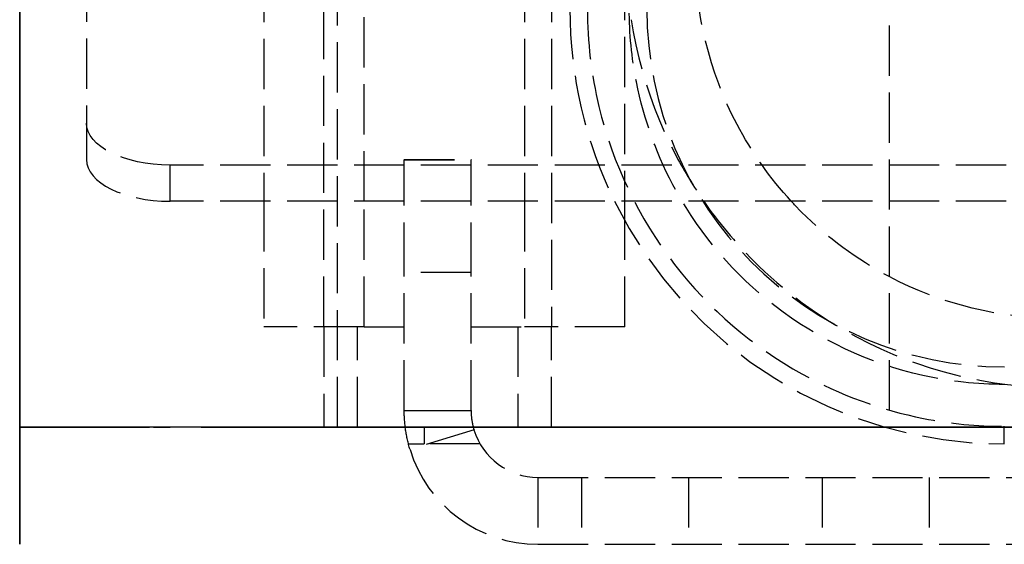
# Model space of a CAD drawing. Header units: millimetres. Extents: x 0 to 388, y -3 to 488.
# Tile 1 of 14: x 0 to 29, y -3 to 12. Entities that reach past the tile are written whole.
import ezdxf

# ---------------------------------------------------------------- set-up
doc = ezdxf.new("R2010")
doc.units = ezdxf.units.MM
doc.header["$LTSCALE"] = 10
doc.linetypes.add('ALLCAD_Strich', pattern=[0.2, 0.15, -0.05])
for name, color, linetype in [('BESCH_KONT_sich_schn_ansi_2d', 40, 'Continuous'), ('BESCH_KONT_sich_schn_grun_2d', 10, 'Continuous'), ('BESCH_KONT_sich_schn_seit_2d', 160, 'Continuous')]:
    doc.layers.add(name, color=color, linetype=linetype)

msp = doc.modelspace()

# ---------------------------------------------------------------- linework, layer by layer
at = {"layer": 'BESCH_KONT_sich_schn_ansi_2d', "linetype": 'ALLCAD_Strich'}
for p, q in [((0, 0, 393), (0, 0, 391.5)), ((0, 0, 391.5), (1.25, 0, 391.5)), ((0, 0, 378.5), (0, 0, 391.5)), ((1.25, 0, 378.5), (0, 0, 378.5)), ((0, 0, 377), (0, 0, 378.5)), ((0, 0, 377), (1.25, 0, 377)), ((0, 0, 393), (0, 0, 395.5)), ((0, 0, 399.5), (0, 0, 395.5)), ((1.25, 0, 399.5), (0, 0, 399.5)), ((1.25, 0, 395.5), (0, 0, 395.5)), ((0, 0, 393), (1.25, 0, 393)), ((0, 0, 385), (1.25, 0, 385)), ((0, 0, 381.788), (1.25, 0, 381.788)), ((1.25, 0, 380.354), (0, 0, 380.354)), ((0, 0, 378.066), (1.25, 0, 378.066)), ((1.25, 0, 388), (0, 0, 388)), ((1.25, 0, 391.5), (1.25, 0, 393)), ((1.25, 0, 378.5), (1.25, 0, 391.5)), ((1.25, 0, 378.5), (1.25, 0, 377)), ((1.25, 0, 395.5), (1.25, 0, 399.5)), ((1.25, 0, 395.5), (1.25, 0, 393)), ((2, 0, 419.803), (2, 0, 405.031)), ((2, 0, 420.428), (2, 0, 419.803)), ((2.5, 0, 402), (2.5, 0, 400.75)), ((5, 0, 400.75), (2.5, 0, 400.75)), ((5, 0, 402), (2.5, 0, 402)), ((379.5, 0, 422.75), (4.5, 0, 422.75)), ((4.5, 0, 421.968), (4.5, 0, 422.593)), ((379.5, 0, 421.968), (4.5, 0, 421.968)), ((379.5, 0, 422.593), (4.5, 0, 422.593)), ((6, 0, 402.866), (4.5, 0, 402.866)), ((6, 0, 404.25), (4.5, 0, 404.25)), ((6, 0, 403.491), (4.5, 0, 403.491)), ((4.5, 0, 403.491), (4.5, 0, 402.866)), ((7, 0, 402), (5, 0, 402)), ((5, 0, 400.75), (5, 0, 402)), ((7, 0, 400.75), (5, 0, 400.75)), ((5.426, 0, 149.253), (5.439, 0, 149.253)), ((5.734, 0, 150.232), (5.426, 0, 150.232)), ((5.426, 0, 150.435), (5.734, 0, 150.435)), ((7.3, 0, 149.456), (5.426, 0, 149.456)), ((5.439, 0, 149.253), (7.3, 0, 149.253)), ((7.3, 0, 150.232), (5.734, 0, 150.232)), ((5.734, 0, 150.435), (7.3, 0, 150.435)), ((7.3, 0, 147.295), (5.747, 0, 147.295)), ((5.747, 0, 147.498), (7.3, 0, 147.498)), ((5.747, 0, 148.845), (7.3, 0, 148.845)), ((7.3, 0, 149.824), (5.747, 0, 149.824)), ((5.747, 0, 152.19), (7.3, 0, 152.19)), ((7.3, 0, 149.864), (5.747, 0, 149.864)), ((5.747, 0, 150.843), (7.3, 0, 150.843)), ((7.3, 0, 152.393), (5.747, 0, 152.393)), ((6, 0, 402.866), (6, 0, 403.491)), ((6.666, 0, 145.095), (6.666, 0, 154.593)), ((7, 0, 402), (377, 0, 402)), ((7, 0, 402), (7, 0, 400.75)), ((377, 0, 400.75), (7, 0, 400.75)), ((7, 0), (29.609, 0)), ((7, 0), (7, 0, 36)), ((7, 0, 36), (9.5, 0, 36)), ((7, 0, 402.625), (7, 0, 403.25)), ((7, 0, 403.25), (377, 0, 403.25)), ((7, 0, 402.625), (7, 0, 402)), ((377, 0, 402.625), (7, 0, 402.625)), ((7.1, 0, 144.844), (7.1, 0, 154.844)), ((7.1, 0, 154.844), (7.3, 0, 154.844)), ((7.1, 0, 144.844), (7.3, 0, 144.844)), ((9.1, 0, 112.844), (7.3, 0, 112.844)), ((7.3, 0, 175.844), (7.3, 0, 112.844)), ((18.1, 0, 175.844), (7.3, 0, 175.844)), ((7.641, 0, 51.598), (7.654, 0, 53.151)), ((7.75, 0, 64.094), (7.654, 0, 53.151)), ((8.141, 0, 51.094), (8.837, 0, 51.094)), ((8.154, 0, 53.164), (8.141, 0, 51.094)), ((8.154, 0, 53.164), (8.25, 0, 64.107)), ((9.1, 0, 53.164), (8.154, 0, 53.164)), ((9.1, 0, 51.612), (8.837, 0, 51.094)), ((9.1, 0, 73.844), (9.1, 0, 49.5)), ((9.1, 0, 49.5), (9.5, 0, 49.5)), ((9.1, 0, 112.844), (9.1, 0, 73.844)), ((9.1, 0, 112.844), (15.9, 0, 112.844)), ((9.1, 0, 73.844), (10.1, 0, 73.844)), ((9.5, 0, 49.5), (9.5, 0, 14)), ((9.5, 0, 14), (26, 0, 14)), ((9.5, 0, 10.935), (9.5, 0, 14)), ((17.935, 0, 2.5), (9.5, 0, 10.935)), ((11.531, 0, 74.844), (10.1, 0, 74.844)), ((10.1, 0, 73.844), (10.1, 0, 74.834)), ((14.9, 0, 73.844), (10.1, 0, 73.844)), ((10.1, 0, 73.844), (10.1, 0, 68.33)), ((10.3, 0, 178.844), (11.5, 0, 178.844)), ((12.1, 0, 69.094), (10.796, 0, 69.094)), ((10.796, 0, 69.094), (10.796, 0, 68.796)), ((11.5, 0, 74.844), (11.5, 0, 348.417)), ((13.5, 0, 178.844), (11.5, 0, 178.844)), ((11.5, 0, 258.494), (13.5, 0, 258.494)), ((11.5, 0, 259.291), (13.5, 0, 259.291)), ((13.5, 0, 343.693), (11.5, 0, 343.693)), ((11.5, 0, 348.417), (12.533, 0, 348.417)), ((11.531, 0, 74.844), (11.531, 0, 69.04)), ((11.627, 0, 69.056), (11.627, 0, 67.494)), ((15.5, 0, 67.494), (11.627, 0, 67.494)), ((11.673, 0, 348.494), (15.5, 0, 348.494)), ((13.768, 0, 69.094), (12.1, 0, 69.094)), ((12.533, 0, 348.417), (13.5, 0, 348.417)), ((13.5, 0, 74.844), (13.564, 0, 74.844)), ((13.5, 0, 178.844), (15.1, 0, 178.844)), ((13.5, 0, 348.417), (13.5, 0, 74.844)), ((14.9, 0, 74.844), (13.564, 0, 74.844)), ((13.564, 0, 69.094), (13.564, 0, 74.844)), ((13.768, 0, 69.094), (14.9, 0, 69.094)), ((13.768, 0, 67.494), (13.768, 0, 69.094)), ((14.9, 0, 73.844), (15.9, 0, 73.844)), ((14.9, 0, 74.834), (14.9, 0, 73.844)), ((15.9, 0, 69.094), (14.9, 0, 69.094)), ((14.9, 0, 69.094), (14.9, 0, 73.844)), ((15.5, 0, 348.494), (15.5, 0, 67.494)), ((32, 0, 67.494), (15.5, 0, 67.494)), ((15.5, 0, 348.494), (32, 0, 348.494)), ((29.513, 0, 69.094), (15.9, 0, 69.094)), ((15.9, 0, 69.094), (15.9, 0, 73.844)), ((15.9, 0, 112.844), (15.9, 0, 73.844)), ((18.1, 0, 112.844), (15.9, 0, 112.844)), ((29.446, 0, 345.094), (16.454, 0, 345.094)), ((16.573, 0, 348.494), (16.454, 0, 345.094)), ((18.13, 0, 393.094), (16.573, 0, 348.494)), ((16.99, 0, 14.003), (16.99, 0, 14.006)), ((16.992, 0, 14.006), (16.992, 0, 14.003)), ((16.993, 0, 14.002), (16.993, 0, 14.002)), ((16.993, 0, 14.008), (16.993, 0, 14.008)), ((16.993, 0, 14), (16.993, 0, 14)), ((16.993, 0, 14.007), (16.993, 0, 14.007)), ((16.994, 0, 14.006), (16.994, 0, 14.003)), ((16.996, 0, 14.003), (16.996, 0, 14.006)), ((16.997, 0, 14.008), (16.997, 0, 14)), ((16.997, 0, 14), (16.999, 0, 14)), ((17.001, 0, 14.008), (16.997, 0, 14.008)), ((16.999, 0, 14.007), (17, 0, 14.007)), ((17, 0, 14.004), (16.999, 0, 14.004)), ((16.999, 0, 14.004), (16.999, 0, 14.007)), ((16.999, 0, 14), (16.999, 0, 14.003)), ((16.999, 0, 14.003), (17.001, 0, 14.003)), ((17.001, 0, 14.006), (17.001, 0, 14.005)), ((17.003, 0, 14.005), (17.003, 0, 14.006)), ((17.004, 0, 14.003), (17.004, 0, 14.006)), ((17.006, 0, 14.006), (17.006, 0, 14.003)), ((17.007, 0, 14.002), (17.007, 0, 14.002)), ((17.007, 0, 14.008), (17.007, 0, 14.008)), ((17.007, 0, 14), (17.007, 0, 14)), ((17.007, 0, 14.007), (17.007, 0, 14.007)), ((17.008, 0, 14.006), (17.008, 0, 14.003)), ((17.01, 0, 14.003), (17.01, 0, 14.006)), ((29.609, 0, 2.5), (17.935, 0, 2.5)), ((18.1, 0, 172.919), (18.1, 0, 175.844)), ((18.1, 0, 112.844), (18.1, 0, 172.919)), ((20, 0, 274.694), (24, 0, 274.694)), ((24, 0, 268.294), (20, 0, 268.294)), ((20, 0, 82.694), (24, 0, 82.694)), ((24, 0, 76.294), (20, 0, 76.294)), ((20, 0, 178.694), (24, 0, 178.694)), ((24, 0, 172.294), (20, 0, 172.294)), ((20, 0, 338.694), (24, 0, 338.694)), ((24, 0, 332.294), (20, 0, 332.294)), ((20.2, 0, 395.023), (61.828, 0, 393.544)), ((26, 0, 14), (26, 0, 18.344)), ((26, 0, 18.344), (353, 0, 18.344))]:
    msp.add_line(p, q, dxfattribs=at)
at = {"layer": 'BESCH_KONT_sich_schn_ansi_2d', "linetype": 'ALLCAD_Strich', "extrusion": (0, -1, 0)}
for centre, radius, start, end in [((2.5, 399.5), 2.5, 90, 180), ((6, 403.25), 1, 360, 90), ((14.75, 64.033), 7, 143.8131, 179.5), ((14.75, 64.033), 7, 142.25, 143.8131), ((10.796, 67.094), 2, 90, 142.25), ((12.1, 66.094), 3, 90, 99.0711), ((16.979, 345.094), 0.525, 180, 270), ((16.993, 14.003), 0.00116, 180, 270), ((16.993, 14.006), 0.00116, 90, 180), ((16.993, 14.003), 0.00271, 270, 0), ((16.993, 14.006), 0.00271, 0, 90), ((17.001, 14.005), 0.00217, 270, 360), ((17.001, 14.006), 0.00217, 0, 90), ((17.007, 14.003), 0.00116, 180, 270), ((17.007, 14.006), 0.00116, 90, 180), ((17.007, 14.003), 0.00271, 270, 0), ((17.007, 14.006), 0.00271, 0, 90)]:
    msp.add_arc(centre, radius, start, end, dxfattribs=at)
at = {"layer": 'BESCH_KONT_sich_schn_ansi_2d', "linetype": 'ALLCAD_Strich', "extrusion": (0, 1, 0)}
for centre, radius, start, end in [((-2.5, 399.5), 1.25, 0, 90), ((-4.5, 420.25), 2.5, 0, 32.014), ((-4.5, 406.75), 2.5, 270, 360), ((-4.5, 420.25), 2.5, 32.014, 90), ((-14.937, 149.844), 9.537, 330.1372, 345.0951), ((-14.937, 149.844), 9.538, 14.9049, 29.8628), ((-7.1, 145.344), 0.5, 270, 330.1372), ((-7.1, 154.344), 0.5, 29.8628, 90), ((-10.3, 175.844), 3, 0, 90), ((-8.141, 51.594), 0.5, 270, 0.5), ((-14.75, 64.05), 6.5, 0.5, 29.6365), ((-10.1, 73.844), 1, 0, 90), ((-14.75, 64.05), 6.5, 29.6365, 37.75), ((-10.796, 67.111), 1.5, 37.75, 73.9462), ((-12.1, 66.094), 3, 48.1897, 79.074), ((-14.9, 73.844), 1, 90, 180), ((-15.1, 175.844), 3, 90, 145.043), ((-20, 271.494), 3.2, 270, 90), ((-20, 79.494), 3.2, 270, 90), ((-20, 175.494), 3.2, 270, 90), ((-20, 335.494), 3.2, 270, 90), ((-16.993, 14.006), 0.00271, 0, 90), ((-16.993, 14.003), 0.00271, 270, 0), ((-16.993, 14.006), 0.00116, 90, 180), ((-16.993, 14.003), 0.00116, 180, 270), ((-17, 14.006), 0.00093, 90, 180), ((-17, 14.005), 0.00093, 180, 270), ((-17.007, 14.006), 0.00271, 0, 90), ((-17.007, 14.003), 0.00271, 270, 0), ((-17.007, 14.006), 0.00116, 90, 180), ((-17.007, 14.003), 0.00116, 180, 270), ((-15.1, 175.844), 3, 145.043, 180), ((-20.129, 393.024), 2, 2, 92.0345), ((-18.231, 345.094), 0.525, 180, 270), ((-24, 271.494), 3.2, 90, 270), ((-24, 79.494), 3.2, 90, 270), ((-24, 175.494), 3.2, 90, 270), ((-24, 335.494), 3.2, 90, 270)]:
    msp.add_arc(centre, radius, start, end, dxfattribs=at)
for centre, major_axis, ratio, start_param, end_param in [((4.5, 0, 405.031), (-2.5, 0), 0.866025, -1.570796, 0), ((4.5, 0, 419.803), (-2.5, 0), 0.866025, 0, 1.570796), ((14.937, 0, 149.742), (-9.524, 0), 0.979009, -0.265596, -0.052521), ((14.937, 0, 150.334), (-9.524, 0), 0.203816, -0.254915, -0.052521), ((14.937, 0, 149.742), (-9.524, 0), 0.979009, 0.052521, 0.074424), ((14.937, 0, 150.334), (-9.524, 0), 0.203816, 0.052521, 0.265596), ((14.937, 0, 149.742), (-9.524, 0), 0.979009, 0.074424, 0.265596), ((14.937, 0, 150.334), (-9.524, 0), 0.203816, -0.265596, -0.254915), ((14.937, 0, 149.334), (-9.204, 0), 0.979009, -0.054351, 0.054351), ((14.937, 0, 152.292), (-9.204, 0), 0.203816, -0.054351, 0.054351), ((6, 0, 402.625), (1, 0), 0.866025, -1.570796, 0), ((9.707, 0, 75.805), (0.196, 0, -0.981), 0.627267, -1.445793, 0), ((10.1, 0, 75.823), (-0.094, 0, -0.996), 0.543747, -1.622211, -0.172325), ((15.293, 0, 75.805), (-0.196, 0, -0.981), 0.627267, 0, 1.445793)]:
    msp.add_ellipse(centre, major_axis=major_axis, ratio=ratio, start_param=start_param, end_param=end_param, dxfattribs=at)
at = {"layer": 'BESCH_KONT_sich_schn_ansi_2d', "linetype": 'ALLCAD_Strich', "extrusion": (0, -1, 0)}
for centre, major_axis, ratio, start_param, end_param in [((4.5, 0, 420.428), (-2.5, 0), 0.866025, -1.570796, 0), ((4.5, 0, 405.656), (-2.5, 0), 0.866025, 0, 1.570796), ((14.937, 0, 149.946), (-9.524, 0), 0.979009, -0.254915, -0.052521), ((14.937, 0, 149.354), (-9.524, 0), 0.203816, -0.265596, -0.052521), ((14.937, 0, 149.946), (-9.524, 0), 0.979009, 0.052521, 0.265596), ((14.937, 0, 149.354), (-9.524, 0), 0.203816, 0.052521, 0.265596), ((14.937, 0, 149.946), (-9.524, 0, 0), 0.979009, -0.265596, -0.254915), ((14.937, 0, 147.396), (-9.204, 0), 0.203816, -0.054351, 0.054351), ((14.937, 0, 150.354), (-9.204, 0), 0.979009, -0.054351, 0.054351), ((6, 0, 402), (1, 0), 0.866025, 0, 1.570796), ((8.154, 0, 53.146), (-0.5, 0, 0.004), 0.034898, -1.570492, 0), ((8.25, 0, 64.09), (-0.5, 0, 0.004), 0.034898, -1.570492, 0), ((9.61, 0, 68.012), (-0.395, 0, 0.306), 0.027601, -1.549429, 0), ((14.9, 0, 75.823), (0.094, 0, -0.996), 0.543747, -1.622211, -0.172325), ((20.129, 0, 393.024), (-1.999, 0, 0.07), 1, -1.570796, 0.000242)]:
    msp.add_ellipse(centre, major_axis=major_axis, ratio=ratio, start_param=start_param, end_param=end_param, dxfattribs=at)
at = {"layer": 'BESCH_KONT_sich_schn_ansi_2d', "linetype": 'ALLCAD_Strich'}
for points, knots in [([(9.1, 0, 73.844), (9.1, 0, 74.061), (9.127, 0, 74.279), (9.246, 0, 74.731), (9.347, 0, 74.963), (9.612, 0, 75.35), (9.765, 0, 75.51), (10.07, 0, 75.708), (10.2, 0, 75.768), (10.342, 0, 75.805)], [-0.00103, -0.00103, -0.00103, -0.00103, 0.1152918, 0.1152918, 0.2487432, 0.2487432, 0.3639066, 0.3639066, 0.4358837, 0.4358837, 0.4358837, 0.4358837]), ([(10.1, 0, 68.33), (9.933, 0, 68.181), (9.787, 0, 68.017), (9.536, 0, 67.666), (9.431, 0, 67.479), (9.179, 0, 66.898), (9.1, 0, 66.482), (9.1, 0, 66.094)], [0, 0, 0, 0, 0.0672402, 0.0672402, 0.1344804, 0.1344804, 0.2689608, 0.2689608, 0.2689608, 0.2689608]), ([(10.1, 0, 74.834), (10.097, 0, 74.834), (10.093, 0, 74.834), (10.026, 0, 74.84), (9.963, 0, 74.836), (9.904, 0, 74.825)], [-1.31867305, -1.31867305, -1.31867305, -1.31867305, -1.31629987, -1.31629987, -1.26980433, -1.26980433, -1.26980433, -1.26980433]), ([(14.9, 0, 74.834), (14.489, 0, 74.814), (14.037, 0, 74.773), (13.044, 0, 74.713), (12.498, 0, 74.701), (11.556, 0, 74.733), (11.156, 0, 74.762), (10.543, 0, 74.807), (10.316, 0, 74.823), (10.1, 0, 74.834)], [-0.5104667, -0.5104667, -0.5104667, -0.5104667, -0.3628384, -0.3628384, -0.2015769, -0.2015769, -0.0775296, -0.0775296, 0, 0, 0, 0]), ([(10.342, 0, 75.805), (10.433, 0, 75.829), (10.53, 0, 75.835), (10.635, 0, 75.824), (10.64, 0, 75.824), (10.645, 0, 75.823)], [1.26980433, 1.26980433, 1.26980433, 1.26980433, 1.31629987, 1.31629987, 1.31867305, 1.31867305, 1.31867305, 1.31867305]), ([(10.645, 0, 75.823), (10.812, 0, 75.803), (10.988, 0, 75.77), (11.461, 0, 75.681), (11.77, 0, 75.622), (12.498, 0, 75.558), (12.921, 0, 75.583), (13.688, 0, 75.702), (14.037, 0, 75.784), (14.355, 0, 75.823)], [0, 0, 0, 0, 0.0775296, 0.0775296, 0.2015769, 0.2015769, 0.3628384, 0.3628384, 0.5104667, 0.5104667, 0.5104667, 0.5104667]), ([(11.673, 0, 348.494), (11.616, 0, 348.494), (11.572, 0, 348.488), (11.514, 0, 348.462), (11.5, 0, 348.443), (11.5, 0, 348.417)], [0, 0, 0, 0, 0.059295, 0.059295, 0.1185657, 0.1185657, 0.1185657, 0.1185657]), ([(13.5, 0, 348.417), (13.5, 0, 348.442), (13.507, 0, 348.462), (13.536, 0, 348.488), (13.558, 0, 348.494), (13.587, 0, 348.494)], [0, 0, 0, 0, 0.03040745, 0.03040745, 0.06047615, 0.06047615, 0.06047615, 0.06047615]), ([(14.355, 0, 75.823), (14.36, 0, 75.824), (14.365, 0, 75.824), (14.47, 0, 75.835), (14.567, 0, 75.829), (14.658, 0, 75.805)], [1.22093562, 1.22093562, 1.22093562, 1.22093562, 1.2233088, 1.2233088, 1.26980433, 1.26980433, 1.26980433, 1.26980433]), ([(14.658, 0, 75.805), (14.767, 0, 75.777), (14.87, 0, 75.734), (15.117, 0, 75.597), (15.249, 0, 75.486), (15.522, 0, 75.183), (15.645, 0, 74.972), (15.845, 0, 74.464), (15.9, 0, 74.153), (15.9, 0, 73.844)], [0, 0, 0, 0, 0.0555369, 0.0555369, 0.1443959, 0.1443959, 0.2712962, 0.2712962, 0.4369137, 0.4369137, 0.4369137, 0.4369137]), ([(15.096, 0, 74.825), (15.037, 0, 74.836), (14.974, 0, 74.84), (14.907, 0, 74.834), (14.903, 0, 74.834), (14.9, 0, 74.834)], [-1.26980433, -1.26980433, -1.26980433, -1.26980433, -1.2233088, -1.2233088, -1.22093563, -1.22093563, -1.22093563, -1.22093563]), ([(16.979, 0, 344.569), (16.979, 0, 344.569), (17.095, 0, 344.569), (17.732, 0, 344.569), (18.509, 0, 344.569), (20.617, 0, 344.569), (21.922, 0, 344.569), (24.528, 0, 344.569), (25.76, 0, 344.569), (27.826, 0, 344.569), (28.636, 0, 344.569), (29.446, 0, 344.569)], [-1.958365, -1.958365, -1.958365, -1.958365, -1.665062, -1.665062, -1.137159, -1.137159, -0.631755, -0.631755, -0.242983, -0.242983, 0, 0, 0, 0]), ([(18.13, 0, 393.094), (18.131, 0, 393.106), (18.654, 0, 393.115), (20.245, 0, 393.122), (21.022, 0, 393.124), (21.936, 0, 393.124), (22.85, 0, 393.124), (23.901, 0, 393.122), (26.907, 0, 393.115), (29.014, 0, 393.106), (31.122, 0, 393.094)], [-1.738243, -1.738243, -1.738243, -1.738243, -1.202906, -1.202906, -0.874813, -0.874813, -0.874813, -0.54672, -0.54672, -0.011383, -0.011383, -0.011383, -0.011383]), ([(31.123, 0, 395.024), (29.972, 0, 395.025), (28.82, 0, 395.025), (26.63, 0, 395.025), (25.592, 0, 395.025), (23.729, 0, 395.025), (22.905, 0, 395.025), (21.551, 0, 395.025), (21.022, 0, 395.025), (20.488, 0, 395.025), (20.353, 0, 395.025), (20.216, 0, 395.025), (20.182, 0, 395.025), (20.143, 0, 395.024), (20.133, 0, 395.024), (20.116, 0, 395.024), (20.111, 0, 395.024), (20.091, 0, 395.024), (20.084, 0, 395.024), (20.056, 0, 395.023), (20.051, 0, 395.023), (20.035, 0, 395.022), (20.023, 0, 395.022), (19.984, 0, 395.019), (19.963, 0, 395.018), (19.873, 0, 395.008), (19.834, 0, 395.007), (19.63, 0, 394.962), (19.548, 0, 394.953), (19.228, 0, 394.813), (19.1, 0, 394.757), (18.82, 0, 394.54), (18.722, 0, 394.455), (18.546, 0, 394.252), (18.473, 0, 394.154), (18.295, 0, 393.85), (18.196, 0, 393.608), (18.141, 0, 393.254), (18.133, 0, 393.174), (18.13, 0, 393.094)], [0.011383, 0.011383, 0.011383, 0.011383, 0.356755, 0.356755, 0.702127, 0.702127, 1.047499, 1.047499, 1.392871, 1.392871, 1.565557, 1.565557, 1.6519, 1.6519, 1.695072, 1.695072, 1.716658, 1.716658, 1.727451, 1.727451, 1.729356, 1.729356, 1.732243, 1.732243, 1.734772, 1.734772, 1.736499, 1.736499, 1.737371, 1.737371, 1.737755, 1.737755, 1.737921, 1.737921, 1.738029, 1.738029, 1.738196, 1.738196, 1.738243, 1.738243, 1.738243, 1.738243]), ([(31.123, 0, 395.023), (29.35, 0, 395.024), (27.573, 0, 395.024), (25.04, 0, 395.025), (24.153, 0, 395.025), (23.384, 0, 395.025), (22.614, 0, 395.025), (21.96, 0, 395.025), (20.624, 0, 395.024), (20.188, 0, 395.024), (20.199, 0, 395.023)], [0.011383, 0.011383, 0.011383, 0.011383, 0.54672, 0.54672, 0.874813, 0.874813, 0.874813, 1.202906, 1.202906, 1.738243, 1.738243, 1.738243, 1.738243]), ([(25.572, 0, 274.281), (25.379, 0, 286.275), (25.235, 0, 298.269), (25.081, 0, 317.662), (25.041, 0, 325.061), (25.019, 0, 332.461)], [245.218333, 245.218333, 245.218333, 245.218333, 281.202105, 281.202105, 303.400231, 303.400231, 303.400231, 303.400231]), ([(33.656, 0, 67.776), (33.626, 0, 68.262), (33.595, 0, 68.749), (32.319, 0, 89.452), (31.207, 0, 109.678), (29.256, 0, 150.05), (28.417, 0, 170.197), (27.014, 0, 210.381), (26.449, 0, 230.42), (25.888, 0, 256.561), (25.77, 0, 262.661), (25.664, 0, 268.761)], [38.538192, 38.538192, 38.538192, 38.538192, 40.000164, 40.000164, 100.766688, 100.766688, 161.256414, 161.256414, 221.394236, 221.394236, 239.696681, 239.696681, 239.696681, 239.696681])]:
    msp.add_open_spline(points, degree=3, knots=knots, dxfattribs=at)
for points in [[(11.531, 0, 69.04), (11.552, 0, 69.044), (11.584, 0, 69.05), (11.627, 0, 69.056)], [(20.2, 0, 395.023), (20.2, 0, 395.023), (20.2, 0, 395.023), (20.199, 0, 395.023)], [(20.199, 0, 395.023), (20.2, 0, 395.023), (20.2, 0, 395.023), (20.2, 0, 395.023)], [(25.006, 0, 338.532), (25.003, 0, 340.719), (25.001, 0, 342.907), (25.001, 0, 345.094)], [(25.019, 0, 332.461), (25.014, 0, 334.484), (25.009, 0, 336.508), (25.006, 0, 338.532)], [(25.664, 0, 268.761), (25.632, 0, 270.601), (25.601, 0, 272.441), (25.572, 0, 274.281)], [(27.487, 0, 345.094), (27.487, 0, 253.176), (30.284, 0, 161.257), (35.879, 0, 69.339)]]:
    msp.add_open_spline(points, degree=3, dxfattribs=at)
at = {"layer": 'BESCH_KONT_sich_schn_grun_2d', "linetype": 'ALLCAD_Strich'}
for p, q in [((9.5, 0), (9.5, 488)), ((26, 488), (26, 0)), ((7.3, 39.6), (7.3, 6.75)), ((9.1, 3), (9.1, 39.6)), ((10.3, 6.75), (10.3, 39.6)), ((15.1, 39.6), (15.1, 6.75)), ((15.9, 39.6), (15.9, 3)), ((18.1, 6.161), (18.1, 39.6)), ((2, 17.611), (2, 9.083)), ((2, 9.083), (2, 8)), ((11.5, 8), (13.5, 8)), ((11.5, 8), (11.5, 7.984)), ((11.5, 6.75), (11.5, 7.984)), ((11.5, 7.984), (13.5, 7.984)), ((13.5, 8), (13.5, 7.984)), ((13.5, 6.75), (13.5, 7.984)), ((4.5, 6.75), (4.5, 7.833)), ((379.5, 7.833), (4.5, 7.833)), ((379.5, 6.75), (4.5, 6.75)), ((7.3, 6.75), (7.3, 3)), ((10.3, 3), (10.3, 6.75)), ((11.5, 4.619), (11.5, 6.75)), ((13.5, 4.619), (13.5, 6.75)), ((15.1, 6.75), (15.1, 3)), ((18.1, 3), (18.1, 6.161)), ((11.5, 0.5), (11.5, 4.619)), ((13.5, 4.619), (11.5, 4.619)), ((13.5, 0.5), (13.5, 4.619)), ((10.3, 3), (7.3, 3)), ((9.1, 3), (9.1, 0)), ((10.1, 0), (10.1, 3)), ((10.3, 3), (11.5, 3)), ((13.5, 3), (15.1, 3)), ((14.9, 3), (14.9, 0)), ((18.1, 3), (15.1, 3)), ((15.9, 0), (15.9, 3)), ((11.5, 0.5), (12.533, 0.5)), ((12.533, 0.5), (13.5, 0.5)), ((29.446, -0.5), (29.446, 0.025)), ((10.1, 0), (9.1, 0)), ((11.531, 0), (10.1, 0)), ((12.1, 0), (11.531, 0)), ((13.587, -0.082), (11.673, -0.665)), ((12.1, 0), (13.564, 0)), ((12.1, 0), (12.1, -0.5)), ((14.9, 0), (13.564, 0)), ((15.9, 0), (14.9, 0)), ((25.875, 0), (15.9, 0)), ((16.99, 0), (16.99, -0.005)), ((16.993, -0.005), (16.99, -0.005)), ((16.992, 0), (16.992, -0.005)), ((16.993, 0), (16.993, -0.005)), ((16.993, 0), (16.993, -0.005)), ((16.993, 0), (16.993, -0.005)), ((16.993, 0), (16.993, -0.005)), ((16.993, -0.005), (16.993, -0.005)), ((16.993, -0.005), (16.996, -0.005)), ((16.994, 0), (16.994, -0.005)), ((16.996, 0), (16.996, -0.005)), ((16.997, 0), (16.997, -0.005)), ((17.001, -0.005), (16.997, -0.005)), ((16.999, -0.005), (16.999, 0)), ((16.999, 0), (16.999, -0.005)), ((17, 0), (17, -0.005)), ((17.001, 0), (17.001, -0.005)), ((17.001, 0), (17.001, -0.005)), ((17.001, -0.005), (17.003, -0.005)), ((17.003, 0), (17.003, -0.005)), ((17.004, 0), (17.004, -0.005)), ((17.007, -0.005), (17.004, -0.005)), ((17.006, 0), (17.006, -0.005)), ((17.007, 0), (17.007, -0.005)), ((17.007, 0), (17.007, -0.005)), ((17.007, 0), (17.007, -0.005)), ((17.007, 0), (17.007, -0.005)), ((17.007, -0.005), (17.007, -0.005)), ((17.007, -0.005), (17.01, -0.005)), ((17.008, 0), (17.008, -0.005)), ((17.01, 0), (17.01, -0.005)), ((29.513, 0), (25.875, 0)), ((11.627, -0.5), (12.1, -0.5)), ((13.768, -0.5), (12.1, -0.5)), ((15.5, -1.5), (15.5, -3.5)), ((15.5, -1.5), (32, -1.5)), ((16.8, -1.5), (16.8, -3.5)), ((20, -1.5), (20, -3.5)), ((24, -1.5), (24, -3.5)), ((27.2, -1.5), (27.2, -3.5)), ((15.5, -3.5), (32, -3.5))]:
    msp.add_line(p, q, dxfattribs=at)
for radius in [2, 4]:
    msp.add_arc((15.5, 0.5), radius, 196.9303, 270, dxfattribs=at)
for centre, major_axis, ratio, start_param, end_param in [((29.462, 12.508), (-9.204, -9.204), 0.998783, -0.784789, -0.327457), ((29.462, 12.508), (-7.575, -7.575), 0.998783, -0.784789, 0.784789), ((4.5, 8), (-2.5, 0), 0.5, 0, 1.570796), ((29.462, 12.508), (-9.204, -9.204), 0.998783, -0.327457, 0.784789)]:
    msp.add_ellipse(centre, major_axis=major_axis, ratio=ratio, start_param=start_param, end_param=end_param, dxfattribs=at)
at = {"layer": 'BESCH_KONT_sich_schn_grun_2d', "linetype": 'ALLCAD_Strich', "extrusion": (0, 0, -1)}
msp.add_ellipse((4.5, 9.083), major_axis=(-2.5, 0), ratio=0.5, start_param=-1.570796, end_param=0, dxfattribs=at)
at = {"layer": 'BESCH_KONT_sich_schn_grun_2d', "linetype": 'ALLCAD_Strich'}
for points, knots in [([(18.13, 14.168), (18.131, 12.06), (18.654, 9.953), (19.885, 7.627), (20.158, 7.179), (20.457, 6.75)], [-1.7382434, -1.7382434, -1.7382434, -1.7382434, -1.2029059, -1.2029059, -1.0701373, -1.0701373, -1.0701373, -1.0701373]), ([(23.076, 6.75), (22.439, 7.442), (21.891, 8.216), (20.624, 10.619), (20.188, 12.396), (20.199, 14.169)], [0.9194528, 0.9194528, 0.9194528, 0.9194528, 1.2029059, 1.2029059, 1.7382434, 1.7382434, 1.7382434, 1.7382434]), ([(16.979, 12.492), (16.979, 11.514), (17.095, 10.537), (17.732, 7.875), (18.509, 6.252), (20.617, 3.528), (21.922, 2.408), (24.528, 0.962), (25.76, 0.512), (27.826, 0.104), (28.636, 0.025), (29.446, 0.025)], [-1.958365, -1.958365, -1.958365, -1.958365, -1.665062, -1.665062, -1.137159, -1.137159, -0.631755, -0.631755, -0.242983, -0.242983, 0, 0, 0, 0]), ([(29.449, 1.276), (28.629, 1.276), (27.809, 1.367), (25.405, 1.902), (23.881, 2.617), (21.383, 4.551), (20.375, 5.724), (19.074, 8.07), (18.668, 9.178), (18.302, 11.037), (18.231, 11.766), (18.231, 12.495)], [-1.762223, -1.762223, -1.762223, -1.762223, -1.516208, -1.516208, -1.023224, -1.023224, -0.568458, -0.568458, -0.218638, -0.218638, 0, 0, 0, 0]), ([(20.457, 6.75), (20.896, 6.118), (21.392, 5.526), (21.936, 4.982), (22.85, 4.068), (23.901, 3.291), (26.907, 1.7), (29.014, 1.177), (31.122, 1.176)], [-1.070137, -1.070137, -1.070137, -1.070137, -0.874813, -0.874813, -0.874813, -0.54672, -0.54672, -0.011383, -0.011383, -0.011383, -0.011383]), ([(31.123, 3.245), (29.35, 3.234), (27.573, 3.67), (25.04, 5.006), (24.153, 5.66), (23.384, 6.429), (23.279, 6.534), (23.176, 6.641), (23.076, 6.75)], [0.0113827, 0.0113827, 0.0113827, 0.0113827, 0.5467202, 0.5467202, 0.8748131, 0.8748131, 0.8748131, 0.9194528, 0.9194528, 0.9194528, 0.9194528]), ([(11.673, -0.665), (11.616, -0.476), (11.572, -0.283), (11.514, 0.107), (11.5, 0.303), (11.5, 0.5)], [0, 0, 0, 0, 0.059295, 0.059295, 0.1185657, 0.1185657, 0.1185657, 0.1185657]), ([(13.5, 0.5), (13.5, 0.402), (13.507, 0.304), (13.536, 0.109), (13.558, 0.012), (13.587, -0.082)], [0, 0, 0, 0, 0.03040745, 0.03040745, 0.06047615, 0.06047615, 0.06047615, 0.06047615])]:
    msp.add_open_spline(points, degree=3, knots=knots, dxfattribs=at)
at = {"layer": 'BESCH_KONT_sich_schn_seit_2d'}
for p, q in [((0, 0, 49.5), (0, 488, 49.5)), ((0, 488, 18.344), (0, 0, 18.344)), ((0, 0, 67.372), (0, 488, 67.372)), ((0, 0, 64.648), (0, 433.75, 64.648)), ((0, 6, 20.844), (0, 432.5, 20.844)), ((0, 44.874, 393.544), (0, 3.246, 395.023)), ((0, 43, 69.094), (0, 0, 69.094)), ((0, 3, 178.844), (0, 39.6, 178.844)), ((0, 39.6, 175.844), (0, 3, 175.844)), ((0, 3, 112.844), (0, 39.6, 112.844)), ((0, 37, 31.051), (0, 5.25, 31.051)), ((0, 0, 61.294), (0, 37, 61.294)), ((0, 0, 58.399), (0, 31.154, 58.399)), ((0, 0, 14), (0, 30.5, 14)), ((0, 2.381, 28.258), (0, 28.019, 28.258)), ((0, 2.25, 26.935), (0, 26.152, 26.935)), ((0, 3.5, 22.094), (0, 25.938, 22.094)), ((0, 2.25, 25.419), (0, 25.869, 25.419)), ((0, 17.611, 405.656), (0, 9.083, 420.428)), ((0, 17.601, 155.094), (0, 11.807, 155.094)), ((0, 11.807, 159.024), (0, 17.445, 159.024)), ((0, 8, 419.803), (0, 16.528, 405.031)), ((0, 4.36, 345.094), (0, 12.492, 345.094)), ((0, 11.807, 159.024), (0, 11.807, 155.094)), ((0, 11.461, 178.844), (0, 11.807, 159.024)), ((0, 8.569, 344.569), (0, 11.461, 178.844)), ((0, 9.083, 420.428), (0, 8, 419.803)), ((0, 9.083, 420.428), (0, 7.833, 422.593)), ((0, 8.559, 345.094), (0, 8.569, 344.569)), ((0, 6.75, 421.968), (0, 8, 419.803)), ((0, 8, 258.494), (0, 8, 178.844)), ((0, 4.619, 343.693), (0, 7.984, 259.291)), ((0, 6.75, 421.968), (0, 7.833, 422.593)), ((0, 7.808, 159.024), (0, 4.576, 344.181)), ((0, 6, 20.844), (0, 6, 18.344)), ((0, 5.25, 40.844), (0, 0, 40.844)), ((0, 5.25, 31.051), (0, 5.25, 40.844)), ((0, 4.576, 344.181), (0, 4.569, 344.569)), ((0, 4.569, 344.569), (0, 4.56, 345.094)), ((0, -0.5, 345.094), (0, 4.36, 345.094)), ((0, 0, 74.844), (0, 3, 74.844)), ((0, 3, 73.844), (0, 0, 73.844)), ((0, 3, 112.844), (0, 3, 73.844)), ((0, 3, 178.844), (0, 3, 175.844)), ((0, 3, 175.844), (0, 3, 112.844)), ((0, 2.25, 26.935), (0, 2.25, 28.021)), ((0, 2.25, 40.844), (0, 2.25, 28.021)), ((0, 2.25, 23.344), (0, 2.25, 25.419)), ((0, 2.25, 25.419), (0, 2.25, 26.935)), ((0, -0.381, 348.494), (0, 1.176, 393.094)), ((0, 0.5, 74.844), (0, 0.5, 348.417)), ((0, 0, 74.844), (0, 0, 73.844)), ((0, 0, 73.844), (0, 0, 49.5)), ((0, 0, 49.5), (0, 0, 14)), ((0, 0, 14.008), (0, -0.005, 14.008)), ((0, 0, 14.006), (0, -0.005, 14.006)), ((0, 0, 14.003), (0, -0.005, 14.003)), ((0, 0, 14), (0, -0.005, 14)), ((0, 0, 69.094), (0, -0.5, 69.094)), ((0, 0, 14.002), (0, -0.005, 14.002)), ((0, 0, 14.007), (0, -0.005, 14.007)), ((0, -0.005, 14.007), (0, 0, 14.007)), ((0, 0, 14.008), (0, -0.005, 14.008)), ((0, 0, 14), (0, -0.005, 14)), ((0, 0, 14.006), (0, -0.005, 14.006)), ((0, 0, 14.005), (0, -0.005, 14.005)), ((0, 0, 14.003), (0, -0.005, 14.003)), ((0, 0, 14.004), (0, -0.005, 14.004)), ((0, 0, 14.005), (0, -0.005, 14.005)), ((0, 0, 14.006), (0, -0.005, 14.006)), ((0, -0.005, 14.008), (0, -0.005, 14.006)), ((0, -0.005, 14.003), (0, -0.005, 14.006)), ((0, -0.005, 14.003), (0, -0.005, 14)), ((0, -0.082, 348.494), (0, -0.665, 348.494)), ((0, -0.5, 345.094), (0, -0.381, 348.494)), ((0, -0.5, 69.056), (0, -0.5, 67.494)), ((0, -3.5, 67.494), (0, -0.5, 67.494)), ((0, -0.5, 69.056), (0, -0.5, 69.094)), ((0, -0.665, 348.494), (0, -3.5, 348.494)), ((0, -1.5, 274.694), (0, -3.5, 274.694)), ((0, -1.5, 268.294), (0, -3.5, 268.294)), ((0, -1.5, 82.694), (0, -3.5, 82.694)), ((0, -1.5, 76.294), (0, -3.5, 76.294)), ((0, -1.5, 178.694), (0, -3.5, 178.694)), ((0, -1.5, 172.294), (0, -3.5, 172.294)), ((0, -1.5, 338.694), (0, -3.5, 338.694)), ((0, -1.5, 332.294), (0, -3.5, 332.294)), ((0, -1.5, 67.494), (0, -1.5, 348.494)), ((0, -1.5, 72.494), (0, -3.5, 72.494)), ((0, -1.5, 343.494), (0, -3.5, 343.494)), ((0, -3.5, 348.494), (0, -3.5, 67.494))]:
    msp.add_line(p, q, dxfattribs=at)
at = {"layer": 'BESCH_KONT_sich_schn_seit_2d', "extrusion": (1, 0, 0)}
for centre, radius, start, end in [((11.807, 159.094), 4, 181, 270), ((-0.377, 343.494), 5, 2.2829, 79.9025), ((3.175, 393.024), 2, 87.9655, 178), ((0.025, 345.094), 0.525, 180, 270)]:
    msp.add_arc(centre, radius, start, end, dxfattribs=at)
at = {"layer": 'BESCH_KONT_sich_schn_seit_2d', "extrusion": (-1, 0, 0)}
for centre, radius, start, end in [((12, 258.494), 20, 177.7171, 180), ((-3.5, 23.344), 1.25, 270, 0), ((-1.276, 345.094), 0.525, 180, 270)]:
    msp.add_arc(centre, radius, start, end, dxfattribs=at)
for centre, major_axis, ratio, start_param, end_param in [((0, 11.807, 159.094), (0, 3.999, 0.07), 0.01745, 1.571101, 3.141593), ((0, 3.175, 393.024), (0, -1.999, 0.07), 1, 0, 1.571039)]:
    msp.add_ellipse(centre, major_axis=major_axis, ratio=ratio, start_param=start_param, end_param=end_param, dxfattribs=at)
at = {"layer": 'BESCH_KONT_sich_schn_seit_2d', "extrusion": (1, 0, 0)}
for centre, major_axis, ratio, start_param, end_param in [((0, 5.25, 31.156), (0, -3, -3), 0.017455, 0.279253, 1.553343), ((0, 5.25, 28.021), (0, -3), 0.270645, -0.296706, 0)]:
    msp.add_ellipse(centre, major_axis=major_axis, ratio=ratio, start_param=start_param, end_param=end_param, dxfattribs=at)
at = {"layer": 'BESCH_KONT_sich_schn_seit_2d'}
for points, knots in [([(0, 1.176, 393.094), (0, 1.184, 393.307), (0, 1.227, 393.515), (0, 1.362, 393.895), (0, 1.456, 394.059), (0, 1.673, 394.362), (0, 1.793, 394.476), (0, 2.059, 394.697), (0, 2.18, 394.762), (0, 2.464, 394.906), (0, 2.56, 394.929), (0, 2.836, 395.006), (0, 2.878, 395.003), (0, 3.024, 395.021), (0, 3.041, 395.02), (0, 3.076, 395.022), (0, 3.086, 395.022), (0, 3.102, 395.023), (0, 3.109, 395.023), (0, 3.123, 395.024), (0, 3.128, 395.024), (0, 3.144, 395.024), (0, 3.149, 395.024), (0, 3.176, 395.024), (0, 3.184, 395.024), (0, 3.299, 395.025), (0, 3.562, 395.025), (0, 4.439, 395.025), (0, 5.045, 395.025), (0, 6.536, 395.025), (0, 7.421, 395.025), (0, 9.381, 395.025), (0, 10.457, 395.025), (0, 12.424, 395.025), (0, 13.296, 395.025), (0, 14.169, 395.024)], [0.011383, 0.011383, 0.011383, 0.011383, 0.011507, 0.011507, 0.011648, 0.011648, 0.011836, 0.011836, 0.012139, 0.012139, 0.012751, 0.012751, 0.014414, 0.014414, 0.018082, 0.018082, 0.020577, 0.020577, 0.023576, 0.023576, 0.028432, 0.028432, 0.039787, 0.039787, 0.095039, 0.095039, 0.440411, 0.440411, 0.785783, 0.785783, 1.131155, 1.131155, 1.476527, 1.476527, 1.738243, 1.738243, 1.738243, 1.738243]), ([(0, 3.245, 395.023), (0, 3.234, 395.024), (0, 3.67, 395.024), (0, 5.006, 395.025), (0, 5.66, 395.025), (0, 6.429, 395.025), (0, 7.199, 395.025), (0, 8.085, 395.025), (0, 10.619, 395.024), (0, 12.396, 395.024), (0, 14.169, 395.023)], [0.011383, 0.011383, 0.011383, 0.011383, 0.54672, 0.54672, 0.874813, 0.874813, 0.874813, 1.202906, 1.202906, 1.738243, 1.738243, 1.738243, 1.738243]), ([(0, 14.168, 393.094), (0, 12.06, 393.106), (0, 9.953, 393.115), (0, 6.947, 393.122), (0, 5.896, 393.124), (0, 4.982, 393.124), (0, 4.068, 393.124), (0, 3.291, 393.122), (0, 1.7, 393.115), (0, 1.177, 393.106), (0, 1.176, 393.094)], [-1.738243, -1.738243, -1.738243, -1.738243, -1.202906, -1.202906, -0.874813, -0.874813, -0.874813, -0.54672, -0.54672, -0.011383, -0.011383, -0.011383, -0.011383]), ([(0, 12.492, 344.569), (0, 11.514, 344.569), (0, 10.537, 344.569), (0, 7.875, 344.569), (0, 6.252, 344.569), (0, 4.741, 344.569), (0, 4.623, 344.569), (0, 4.506, 344.569)], [-1.9583649, -1.9583649, -1.9583649, -1.9583649, -1.6650618, -1.6650618, -1.1371594, -1.1371594, -1.0917457, -1.0917457, -1.0917457, -1.0917457]), ([(0, 4.506, 344.569), (0, 3.329, 344.569), (0, 2.335, 344.569), (0, 0.962, 344.569), (0, 0.512, 344.569), (0, 0.104, 344.569), (0, 0.025, 344.569), (0, 0.025, 344.569)], [-1.091746, -1.091746, -1.091746, -1.091746, -0.631755, -0.631755, -0.242983, -0.242983, 0, 0, 0, 0]), ([(0, -0.665, 348.494), (0, -0.476, 348.494), (0, -0.283, 348.488), (0, 0.107, 348.462), (0, 0.303, 348.443), (0, 0.5, 348.417)], [0, 0, 0, 0, 0.059295, 0.059295, 0.1185657, 0.1185657, 0.1185657, 0.1185657]), ([(0, 0.5, 348.417), (0, 0.402, 348.442), (0, 0.304, 348.462), (0, 0.109, 348.488), (0, 0.012, 348.494), (0, -0.082, 348.494)], [0, 0, 0, 0, 0.03040745, 0.03040745, 0.06047615, 0.06047615, 0.06047615, 0.06047615])]:
    msp.add_open_spline(points, degree=3, knots=knots, dxfattribs=at)
for points in [[(0, 3.245, 395.023), (0, 3.246, 395.023), (0, 3.246, 395.023), (0, 3.246, 395.023)], [(0, 3.246, 395.023), (0, 3.246, 395.023), (0, 3.246, 395.023), (0, 3.245, 395.023)], [(0, 0, 69.04), (0, -0.167, 69.044), (0, -0.335, 69.05), (0, -0.5, 69.056)]]:
    msp.add_open_spline(points, degree=3, dxfattribs=at)

doc.saveas('drawing.dxf')
